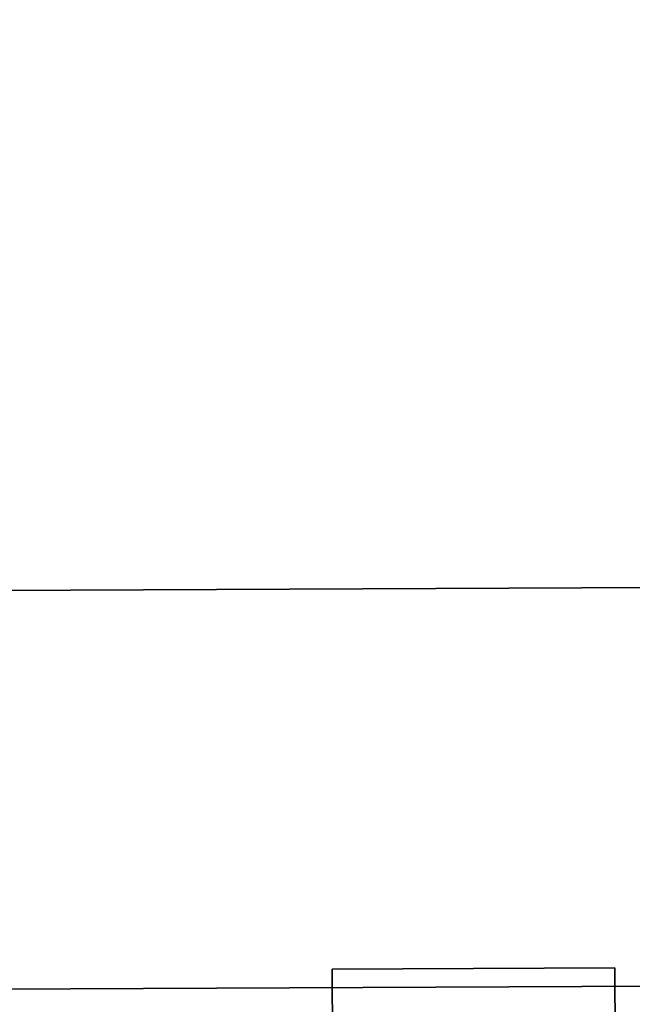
# Model space of a CAD drawing. Header units: inches. Extents: x -9.4 to 9.4, y -4 to 4.
# Tile 15 of 256: x -3.518 to -3.364, y -3.78 to -3.533. Entities that reach past the tile are written whole.
import ezdxf

# ---------------------------------------------------------------- set-up
doc = ezdxf.new("R2010")
doc.units = ezdxf.units.IN
doc.header["$MEASUREMENT"] = 0
doc.layers.add('AFURN-3-VPPT', color=4, linetype='Continuous', true_color=0x00ffff)

msp = doc.modelspace()

# ---------------------------------------------------------------- meshes
at = {"layer": 'AFURN-3-VPPT'}
mesh = msp.add_polyface(dxfattribs=at)
corners = [(-3.61774, -3.77664, 15.29886), (-3.61774, -3.77664, 15.29886), (-3.61774, -3.77664, 15.29886), (1.04114, -3.75477, 15.29886), (1.04114, -3.75477, 15.29886), (1.04114, -3.75477, 15.29886), (-3.61774, -3.77664, 10.58782), (-3.61774, -3.77664, 10.58782), (-3.61774, -3.77664, 10.58782), (1.04114, -3.75477, 10.58782), (1.04114, -3.75477, 10.58782), (1.04114, -3.75477, 10.58782), (-3.61821, -3.67685, 15.29437), (-3.61821, -3.67685, 15.29437), (-3.2723, -3.32768, 15.27872), (-3.2723, -3.32768, 15.27872), (1.04067, -3.65498, 15.29437), (1.04067, -3.65498, 15.29437), (0.69149, -3.30907, 15.27872), (0.69149, -3.30907, 15.27872), (-3.61821, -3.67685, 10.59121), (-3.61821, -3.67685, 10.59121), (-3.2723, -3.32768, 10.603), (-3.2723, -3.32768, 10.603), (1.04067, -3.65498, 10.59121), (1.04067, -3.65498, 10.59121), (0.69149, -3.30907, 10.603), (0.69149, -3.30907, 10.603), (-3.58504, -3.49321, 15.28611), (-3.58504, -3.49321, 15.28611), (-3.58504, -3.49321, 15.28611), (1.00577, -3.47166, 15.28611), (1.00577, -3.47166, 15.28611), (1.00577, -3.47166, 15.28611), (-3.45566, -3.36259, 15.28026), (-3.45566, -3.36259, 15.28026), (-3.45566, -3.36259, 15.28026), (0.87518, -3.34226, 15.28026), (0.87518, -3.34226, 15.28026), (0.87518, -3.34226, 15.28026), (-3.58503, -3.4932, 10.59744), (-3.58503, -3.4932, 10.59744), (-3.58503, -3.4932, 10.59744), (1.00577, -3.47165, 10.59744), (1.00577, -3.47165, 10.59744), (1.00577, -3.47165, 10.59744), (-3.45565, -3.36259, 10.60185), (-3.45565, -3.36259, 10.60185), (-3.45565, -3.36259, 10.60185), (0.87517, -3.34226, 10.60185), (0.87517, -3.34226, 10.60185), (0.87517, -3.34226, 10.60185)]
mesh.append_faces([[corners[k] for k in face] for face in [(0, 4, 16, 12), (20, 24, 9, 6), (14, 18, 27, 23), (17, 3, 10, 25), (5, 2, 7, 11), (1, 13, 21, 8), (23, 47, 34, 14), (46, 41, 28, 35), (40, 21, 13, 29), (18, 38, 49, 27), (37, 32, 43, 50), (31, 17, 25, 44), (16, 33, 30, 12), (33, 39, 36, 30), (39, 19, 15, 36), (20, 42, 45, 24), (42, 48, 51, 45), (48, 22, 26, 51)]])
mesh = msp.add_polyface(dxfattribs=at)
corners = [(-3.43854, -3.96534, 12.62724), (-3.43854, -3.96534, 12.62724), (-3.43854, -3.96534, 12.62724), (-3.36768, -3.96501, 12.62724), (-3.36768, -3.96501, 12.62724), (-3.36768, -3.96501, 12.62724), (-3.43945, -3.77121, 12.62724), (-3.43945, -3.77121, 12.62724), (-3.43945, -3.77121, 12.62724), (-3.36859, -3.77087, 12.62724), (-3.36859, -3.77087, 12.62724), (-3.36859, -3.77087, 12.62724), (-3.43945, -3.77121, 11.64299), (-3.43945, -3.77121, 11.64299), (-3.43945, -3.77121, 11.64299), (-3.36859, -3.77087, 11.64299), (-3.36859, -3.77087, 11.64299), (-3.36859, -3.77087, 11.64299), (-3.43854, -3.96534, 11.64299), (-3.43854, -3.96534, 11.64299), (-3.43854, -3.96534, 11.64299), (-3.36768, -3.96501, 11.64299), (-3.36768, -3.96501, 11.64299), (-3.36768, -3.96501, 11.64299)]
mesh.append_faces([[corners[k] for k in face] for face in [(0, 4, 10, 6), (13, 15, 21, 18), (7, 9, 16, 12), (11, 3, 22, 17), (5, 2, 19, 23), (1, 8, 14, 20)]])

doc.saveas('drawing.dxf')
